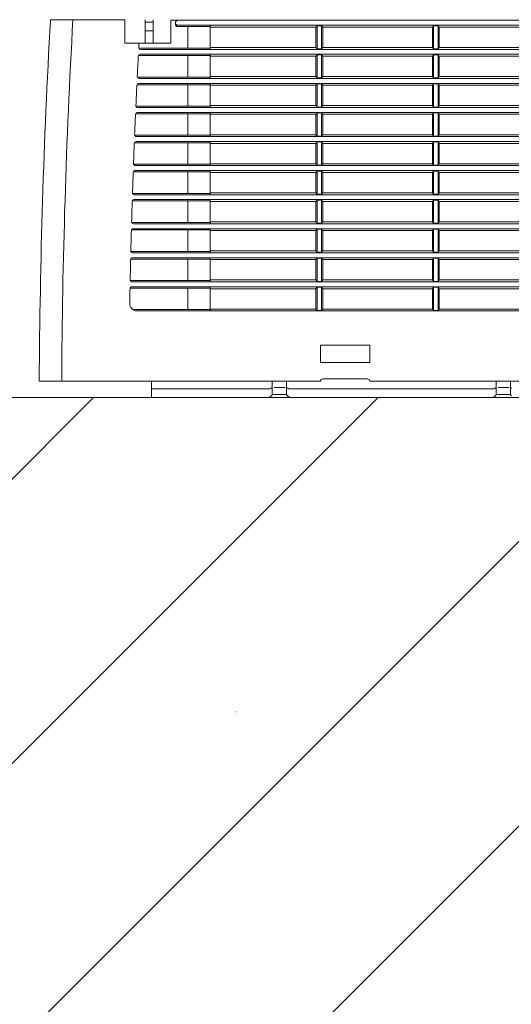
# Model space of a CAD drawing. Header units: millimetres. Extents: x -4612887 to -4536833, y -5457376 to -5415716.
# Tile 5 of 144: x -4602477 to -4602282, y -5454030 to -5453639. Entities that reach past the tile are written whole.
import ezdxf

# ---------------------------------------------------------------- set-up
doc = ezdxf.new("R2010")
doc.units = ezdxf.units.MM
doc.header["$MEASUREMENT"] = 0
doc.linetypes.add('Kropki i Kreski', pattern=[670.277762, 352.777767, -176.388884, 0, -141.111112])
for name, color, linetype, lineweight in [('is_KT-urzadzenia', 104, 'Continuous', 30), ('Osie', 8, 'Continuous', 18), ('Ściany zewnętrzne', 255, 'Continuous', 18)]:
    doc.layers.add(name, color=color, linetype=linetype, lineweight=lineweight)

msp = doc.modelspace()

# ---------------------------------------------------------------- hatches: boundary and pattern name
at = {"layer": 'Ściany zewnętrzne', "linetype": 'Continuous'}
h = msp.add_hatch(dxfattribs=at)
h.set_pattern_fill('BLOCZKI_CERAMICZNE', color=8, style=0, pattern_type=2)
h.set_pattern_definition([(45, (-4559356.9, -5416807.61), (-56.56854, 56.56854), [])])
h.paths.add_polyline_path([(-4599275.69, -5453789.1), (-4603450.69, -5453789.1), (-4603450.69, -5454039.1), (-4599275.69, -5454039.1)])

# ---------------------------------------------------------------- linework, layer by layer
at = {"layer": 'is_KT-urzadzenia', "linetype": 'Continuous', "lineweight": 9}
for p, q in [((-4602464.7, -5453638.91), (-4602435.32, -5453638.91)), ((-4602435.32, -5453638.91), (-4602435.32, -5453648.29)), ((-4602427.3, -5453638.91), (-4602427.3, -5453648.29)), ((-4602427.3, -5453639.9), (-4602424.18, -5453639.9)), ((-4602424.18, -5453638.91), (-4602424.18, -5453648.29)), ((-4602417.06, -5453639.16), (-4601524.02, -5453639.16)), ((-4602417.06, -5453639.16), (-4602417.06, -5453648.29)), ((-4602415.28, -5453640.14), (-4602415.28, -5453640.69)), ((-4602414.39, -5453641.13), (-4601526.69, -5453641.13)), ((-4602414.39, -5453641.64), (-4602401.47, -5453641.64)), ((-4602410.38, -5453641.64), (-4602410.38, -5453650.2)), ((-4602401.47, -5453641.13), (-4602401.47, -5453650.71)), ((-4602401.47, -5453641.87), (-4602359.38, -5453641.87)), ((-4602359.38, -5453641.87), (-4602358.93, -5453641.32)), ((-4602359.38, -5453641.87), (-4602359.38, -5453649.97)), ((-4602358.93, -5453641.32), (-4602358.93, -5453650.52)), ((-4602358.93, -5453641.32), (-4602357.15, -5453641.32)), ((-4602357.15, -5453641.32), (-4602356.71, -5453641.87)), ((-4602357.15, -5453641.32), (-4602357.15, -5453650.52)), ((-4602356.71, -5453641.87), (-4602313.06, -5453641.87)), ((-4602356.71, -5453649.97), (-4602356.71, -5453641.87)), ((-4602313.06, -5453641.87), (-4602312.61, -5453641.32)), ((-4602313.06, -5453641.87), (-4602313.06, -5453649.97)), ((-4602312.61, -5453641.32), (-4602312.61, -5453650.52)), ((-4602312.61, -5453641.32), (-4602310.83, -5453641.32)), ((-4602310.83, -5453641.32), (-4602310.38, -5453641.87)), ((-4602310.83, -5453641.32), (-4602310.83, -5453650.52)), ((-4602310.38, -5453641.87), (-4602266.73, -5453641.87)), ((-4602310.38, -5453649.97), (-4602310.38, -5453641.87)), ((-4602427.3, -5453643.35), (-4602424.18, -5453643.35)), ((-4602435.32, -5453648.29), (-4602417.06, -5453648.29)), ((-4602430.03, -5453653.19), (-4602401.47, -5453653.19)), ((-4602429.81, -5453650.2), (-4602401.47, -5453650.2)), ((-4602429.33, -5453652.68), (-4601511.75, -5453652.68)), ((-4602429.14, -5453650.71), (-4601511.94, -5453650.71)), ((-4602410.38, -5453653.19), (-4602410.38, -5453661.75)), ((-4602401.47, -5453649.97), (-4602359.38, -5453649.97)), ((-4602401.47, -5453652.68), (-4602401.47, -5453662.26)), ((-4602401.47, -5453653.43), (-4602359.38, -5453653.43)), ((-4602359.38, -5453649.97), (-4602358.93, -5453650.52)), ((-4602359.38, -5453653.43), (-4602358.93, -5453652.87)), ((-4602359.38, -5453653.43), (-4602359.38, -5453661.52)), ((-4602358.93, -5453650.52), (-4602357.15, -5453650.52)), ((-4602358.93, -5453652.87), (-4602358.93, -5453662.08)), ((-4602358.93, -5453652.87), (-4602357.15, -5453652.87)), ((-4602357.15, -5453650.52), (-4602356.71, -5453649.97)), ((-4602357.15, -5453652.87), (-4602356.71, -5453653.43)), ((-4602357.15, -5453652.87), (-4602357.15, -5453662.08)), ((-4602356.71, -5453649.97), (-4602313.06, -5453649.97)), ((-4602356.71, -5453653.43), (-4602313.06, -5453653.43)), ((-4602356.71, -5453661.52), (-4602356.71, -5453653.43)), ((-4602313.06, -5453649.97), (-4602312.61, -5453650.52)), ((-4602313.06, -5453653.43), (-4602312.61, -5453652.87)), ((-4602313.06, -5453653.43), (-4602313.06, -5453661.52)), ((-4602312.61, -5453650.52), (-4602310.83, -5453650.52)), ((-4602312.61, -5453652.87), (-4602312.61, -5453662.08)), ((-4602312.61, -5453652.87), (-4602310.83, -5453652.87)), ((-4602310.83, -5453650.52), (-4602310.38, -5453649.97)), ((-4602310.83, -5453652.87), (-4602310.38, -5453653.43)), ((-4602310.83, -5453652.87), (-4602310.83, -5453662.08)), ((-4602310.38, -5453649.97), (-4602266.73, -5453649.97)), ((-4602310.38, -5453653.43), (-4602266.73, -5453653.43)), ((-4602310.38, -5453661.52), (-4602310.38, -5453653.43)), ((-4602401.47, -5453661.52), (-4602359.38, -5453661.52)), ((-4602359.38, -5453661.52), (-4602358.93, -5453662.08)), ((-4602357.15, -5453662.08), (-4602356.71, -5453661.52)), ((-4602356.71, -5453661.52), (-4602313.06, -5453661.52)), ((-4602313.06, -5453661.52), (-4602312.61, -5453662.08)), ((-4602310.83, -5453662.08), (-4602310.38, -5453661.52)), ((-4602310.38, -5453661.52), (-4602266.73, -5453661.52)), ((-4602430.61, -5453664.75), (-4602401.47, -5453664.75)), ((-4602430.46, -5453661.75), (-4602401.47, -5453661.75)), ((-4602429.9, -5453664.24), (-4601511.17, -5453664.24)), ((-4602429.73, -5453662.26), (-4601511.35, -5453662.26)), ((-4602410.38, -5453664.75), (-4602410.38, -5453673.31)), ((-4602401.47, -5453664.24), (-4602401.47, -5453673.82)), ((-4602401.47, -5453664.98), (-4602359.38, -5453664.98)), ((-4602359.38, -5453664.98), (-4602358.93, -5453664.42)), ((-4602359.38, -5453664.98), (-4602359.38, -5453673.08)), ((-4602358.93, -5453662.08), (-4602357.15, -5453662.08)), ((-4602358.93, -5453664.42), (-4602358.93, -5453673.63)), ((-4602358.93, -5453664.42), (-4602357.15, -5453664.42)), ((-4602357.15, -5453664.42), (-4602357.15, -5453673.63)), ((-4602357.15, -5453664.42), (-4602356.71, -5453664.98)), ((-4602356.71, -5453664.98), (-4602313.06, -5453664.98)), ((-4602356.71, -5453673.08), (-4602356.71, -5453664.98)), ((-4602313.06, -5453664.98), (-4602312.61, -5453664.42)), ((-4602313.06, -5453664.98), (-4602313.06, -5453673.08)), ((-4602312.61, -5453662.08), (-4602310.83, -5453662.08)), ((-4602312.61, -5453664.42), (-4602312.61, -5453673.63)), ((-4602312.61, -5453664.42), (-4602310.83, -5453664.42)), ((-4602310.83, -5453664.42), (-4602310.83, -5453673.63)), ((-4602310.83, -5453664.42), (-4602310.38, -5453664.98)), ((-4602310.38, -5453664.98), (-4602266.73, -5453664.98)), ((-4602310.38, -5453673.08), (-4602310.38, -5453664.98)), ((-4602431, -5453673.31), (-4602401.47, -5453673.31)), ((-4602401.47, -5453673.08), (-4602359.38, -5453673.08)), ((-4602359.38, -5453673.08), (-4602358.93, -5453673.63)), ((-4602357.15, -5453673.63), (-4602356.71, -5453673.08)), ((-4602356.71, -5453673.08), (-4602313.06, -5453673.08)), ((-4602313.06, -5453673.08), (-4602312.61, -5453673.63)), ((-4602310.83, -5453673.63), (-4602310.38, -5453673.08)), ((-4602310.38, -5453673.08), (-4602266.73, -5453673.08)), ((-4602431.14, -5453676.3), (-4602401.47, -5453676.3)), ((-4602430.43, -5453675.79), (-4601510.65, -5453675.79)), ((-4602430.28, -5453673.82), (-4601510.8, -5453673.82)), ((-4602410.38, -5453676.3), (-4602410.38, -5453684.86)), ((-4602401.47, -5453675.79), (-4602401.47, -5453685.37)), ((-4602401.47, -5453676.53), (-4602359.38, -5453676.53)), ((-4602359.38, -5453676.53), (-4602358.93, -5453675.98)), ((-4602359.38, -5453676.53), (-4602359.38, -5453684.63)), ((-4602358.93, -5453673.63), (-4602357.15, -5453673.63)), ((-4602358.93, -5453675.98), (-4602358.93, -5453685.18)), ((-4602358.93, -5453675.98), (-4602357.15, -5453675.98)), ((-4602357.15, -5453675.98), (-4602356.71, -5453676.53)), ((-4602357.15, -5453675.98), (-4602357.15, -5453685.18)), ((-4602356.71, -5453676.53), (-4602313.06, -5453676.53)), ((-4602356.71, -5453684.63), (-4602356.71, -5453676.53)), ((-4602313.06, -5453676.53), (-4602312.61, -5453675.98)), ((-4602313.06, -5453676.53), (-4602313.06, -5453684.63)), ((-4602312.61, -5453673.63), (-4602310.83, -5453673.63)), ((-4602312.61, -5453675.98), (-4602312.61, -5453685.18)), ((-4602312.61, -5453675.98), (-4602310.83, -5453675.98)), ((-4602310.83, -5453675.98), (-4602310.38, -5453676.53)), ((-4602310.83, -5453675.98), (-4602310.83, -5453685.18)), ((-4602310.38, -5453676.53), (-4602266.73, -5453676.53)), ((-4602310.38, -5453684.63), (-4602310.38, -5453676.53)), ((-4602431.5, -5453684.86), (-4602401.47, -5453684.86)), ((-4602401.47, -5453684.63), (-4602359.38, -5453684.63)), ((-4602359.38, -5453684.63), (-4602358.93, -5453685.18)), ((-4602357.15, -5453685.18), (-4602356.71, -5453684.63)), ((-4602356.71, -5453684.63), (-4602313.06, -5453684.63)), ((-4602313.06, -5453684.63), (-4602312.61, -5453685.18)), ((-4602310.83, -5453685.18), (-4602310.38, -5453684.63)), ((-4602310.38, -5453684.63), (-4602266.73, -5453684.63)), ((-4602431.62, -5453687.85), (-4602401.47, -5453687.85)), ((-4602430.92, -5453687.34), (-4601510.16, -5453687.34)), ((-4602430.77, -5453685.37), (-4601510.31, -5453685.37)), ((-4602410.38, -5453687.85), (-4602410.38, -5453696.41)), ((-4602401.47, -5453687.34), (-4602401.47, -5453696.92)), ((-4602401.47, -5453688.08), (-4602359.38, -5453688.08)), ((-4602359.38, -5453688.08), (-4602358.93, -5453687.53)), ((-4602359.38, -5453688.08), (-4602359.38, -5453696.18)), ((-4602358.93, -5453685.18), (-4602357.15, -5453685.18)), ((-4602358.93, -5453687.53), (-4602358.93, -5453696.74)), ((-4602358.93, -5453687.53), (-4602357.15, -5453687.53)), ((-4602357.15, -5453687.53), (-4602357.15, -5453696.74)), ((-4602357.15, -5453687.53), (-4602356.71, -5453688.08)), ((-4602356.71, -5453696.18), (-4602356.71, -5453688.08)), ((-4602356.71, -5453688.08), (-4602313.06, -5453688.08)), ((-4602313.06, -5453688.08), (-4602312.61, -5453687.53)), ((-4602313.06, -5453688.08), (-4602313.06, -5453696.18)), ((-4602312.61, -5453685.18), (-4602310.83, -5453685.18)), ((-4602312.61, -5453687.53), (-4602312.61, -5453696.74)), ((-4602312.61, -5453687.53), (-4602310.83, -5453687.53)), ((-4602310.83, -5453687.53), (-4602310.83, -5453696.74)), ((-4602310.83, -5453687.53), (-4602310.38, -5453688.08)), ((-4602310.38, -5453696.18), (-4602310.38, -5453688.08)), ((-4602310.38, -5453688.08), (-4602266.73, -5453688.08)), ((-4602431.94, -5453696.41), (-4602401.47, -5453696.41)), ((-4602401.47, -5453696.18), (-4602359.38, -5453696.18)), ((-4602359.38, -5453696.18), (-4602358.93, -5453696.74)), ((-4602358.93, -5453696.74), (-4602357.15, -5453696.74)), ((-4602357.15, -5453696.74), (-4602356.71, -5453696.18)), ((-4602356.71, -5453696.18), (-4602313.06, -5453696.18)), ((-4602313.06, -5453696.18), (-4602312.61, -5453696.74)), ((-4602312.61, -5453696.74), (-4602310.83, -5453696.74)), ((-4602310.83, -5453696.74), (-4602310.38, -5453696.18)), ((-4602310.38, -5453696.18), (-4602266.73, -5453696.18)), ((-4602432.05, -5453699.41), (-4602401.47, -5453699.41)), ((-4602431.35, -5453698.9), (-4601509.73, -5453698.9)), ((-4602431.22, -5453696.92), (-4601509.86, -5453696.92)), ((-4602410.38, -5453699.41), (-4602410.38, -5453707.97)), ((-4602401.47, -5453698.9), (-4602401.47, -5453708.48)), ((-4602401.47, -5453699.64), (-4602359.38, -5453699.64)), ((-4602359.38, -5453699.64), (-4602358.93, -5453699.08)), ((-4602359.38, -5453699.64), (-4602359.38, -5453707.73)), ((-4602358.93, -5453699.08), (-4602358.93, -5453708.29)), ((-4602358.93, -5453699.08), (-4602357.15, -5453699.08)), ((-4602357.15, -5453699.08), (-4602356.71, -5453699.64)), ((-4602357.15, -5453699.08), (-4602357.15, -5453708.29)), ((-4602356.71, -5453699.64), (-4602313.06, -5453699.64)), ((-4602356.71, -5453707.73), (-4602356.71, -5453699.64)), ((-4602313.06, -5453699.64), (-4602312.61, -5453699.08)), ((-4602313.06, -5453699.64), (-4602313.06, -5453707.73)), ((-4602312.61, -5453699.08), (-4602312.61, -5453708.29)), ((-4602312.61, -5453699.08), (-4602310.83, -5453699.08)), ((-4602310.83, -5453699.08), (-4602310.38, -5453699.64)), ((-4602310.83, -5453699.08), (-4602310.83, -5453708.29)), ((-4602310.38, -5453699.64), (-4602266.73, -5453699.64)), ((-4602310.38, -5453707.73), (-4602310.38, -5453699.64)), ((-4602432.34, -5453707.97), (-4602401.47, -5453707.97)), ((-4602431.62, -5453708.48), (-4601509.46, -5453708.48)), ((-4602401.47, -5453707.73), (-4602359.38, -5453707.73)), ((-4602359.38, -5453707.73), (-4602358.93, -5453708.29)), ((-4602358.93, -5453708.29), (-4602357.15, -5453708.29)), ((-4602357.15, -5453708.29), (-4602356.71, -5453707.73)), ((-4602356.71, -5453707.73), (-4602313.06, -5453707.73)), ((-4602313.06, -5453707.73), (-4602312.61, -5453708.29)), ((-4602312.61, -5453708.29), (-4602310.83, -5453708.29)), ((-4602310.83, -5453708.29), (-4602310.38, -5453707.73)), ((-4602310.38, -5453707.73), (-4602266.73, -5453707.73)), ((-4602432.44, -5453710.96), (-4602401.47, -5453710.96)), ((-4602431.74, -5453710.45), (-4601509.34, -5453710.45)), ((-4602410.38, -5453710.96), (-4602410.38, -5453719.52)), ((-4602401.47, -5453710.45), (-4602401.47, -5453720.03)), ((-4602401.47, -5453711.19), (-4602359.38, -5453711.19)), ((-4602359.38, -5453711.19), (-4602358.93, -5453710.64)), ((-4602359.38, -5453711.19), (-4602359.38, -5453719.29)), ((-4602358.93, -5453710.64), (-4602358.93, -5453719.84)), ((-4602358.93, -5453710.64), (-4602357.15, -5453710.64)), ((-4602357.15, -5453710.64), (-4602356.71, -5453711.19)), ((-4602357.15, -5453710.64), (-4602357.15, -5453719.84)), ((-4602356.71, -5453711.19), (-4602313.06, -5453711.19)), ((-4602356.71, -5453719.29), (-4602356.71, -5453711.19)), ((-4602313.06, -5453711.19), (-4602312.61, -5453710.64)), ((-4602313.06, -5453711.19), (-4602313.06, -5453719.29)), ((-4602312.61, -5453710.64), (-4602312.61, -5453719.84)), ((-4602312.61, -5453710.64), (-4602310.83, -5453710.64)), ((-4602310.83, -5453710.64), (-4602310.38, -5453711.19)), ((-4602310.83, -5453710.64), (-4602310.83, -5453719.84)), ((-4602310.38, -5453711.19), (-4602266.73, -5453711.19)), ((-4602310.38, -5453719.29), (-4602310.38, -5453711.19)), ((-4602432.7, -5453719.52), (-4602401.47, -5453719.52)), ((-4602431.98, -5453720.03), (-4601509.1, -5453720.03)), ((-4602401.47, -5453719.29), (-4602359.38, -5453719.29)), ((-4602359.38, -5453719.29), (-4602358.93, -5453719.84)), ((-4602358.93, -5453719.84), (-4602357.15, -5453719.84)), ((-4602357.15, -5453719.84), (-4602356.71, -5453719.29)), ((-4602356.71, -5453719.29), (-4602313.06, -5453719.29)), ((-4602313.06, -5453719.29), (-4602312.61, -5453719.84)), ((-4602312.61, -5453719.84), (-4602310.83, -5453719.84)), ((-4602310.83, -5453719.84), (-4602310.38, -5453719.29)), ((-4602310.38, -5453719.29), (-4602266.73, -5453719.29)), ((-4602432.78, -5453722.51), (-4602401.47, -5453722.51)), ((-4602432.07, -5453722), (-4601509.01, -5453722)), ((-4602410.38, -5453722.51), (-4602410.38, -5453731.07)), ((-4602401.47, -5453722), (-4602401.47, -5453731.58)), ((-4602401.47, -5453722.74), (-4602359.38, -5453722.74)), ((-4602359.38, -5453722.74), (-4602358.93, -5453722.19)), ((-4602359.38, -5453722.74), (-4602359.38, -5453730.84)), ((-4602358.93, -5453722.19), (-4602358.93, -5453731.4)), ((-4602358.93, -5453722.19), (-4602357.15, -5453722.19)), ((-4602357.15, -5453722.19), (-4602357.15, -5453731.4)), ((-4602357.15, -5453722.19), (-4602356.71, -5453722.74)), ((-4602356.71, -5453722.74), (-4602313.06, -5453722.74)), ((-4602356.71, -5453730.84), (-4602356.71, -5453722.74)), ((-4602313.06, -5453722.74), (-4602312.61, -5453722.19)), ((-4602313.06, -5453722.74), (-4602313.06, -5453730.84)), ((-4602312.61, -5453722.19), (-4602312.61, -5453731.4)), ((-4602312.61, -5453722.19), (-4602310.83, -5453722.19)), ((-4602310.83, -5453722.19), (-4602310.83, -5453731.4)), ((-4602310.83, -5453722.19), (-4602310.38, -5453722.74)), ((-4602310.38, -5453730.84), (-4602310.38, -5453722.74)), ((-4602310.38, -5453722.74), (-4602266.73, -5453722.74)), ((-4602433, -5453731.07), (-4602401.47, -5453731.07)), ((-4602432.28, -5453731.58), (-4601508.8, -5453731.58)), ((-4602401.47, -5453730.84), (-4602359.38, -5453730.84)), ((-4602359.38, -5453730.84), (-4602358.93, -5453731.4)), ((-4602358.93, -5453731.4), (-4602357.15, -5453731.4)), ((-4602357.15, -5453731.4), (-4602356.71, -5453730.84)), ((-4602356.71, -5453730.84), (-4602313.06, -5453730.84)), ((-4602313.06, -5453730.84), (-4602312.61, -5453731.4)), ((-4602312.61, -5453731.4), (-4602310.83, -5453731.4)), ((-4602310.83, -5453731.4), (-4602310.38, -5453730.84)), ((-4602310.38, -5453730.84), (-4602266.73, -5453730.84)), ((-4602433.07, -5453734.07), (-4602401.47, -5453734.07)), ((-4602432.36, -5453733.56), (-4601508.71, -5453733.56)), ((-4602410.38, -5453734.07), (-4602410.38, -5453742.63)), ((-4602401.47, -5453733.56), (-4602401.47, -5453743.13)), ((-4602401.47, -5453734.3), (-4602359.38, -5453734.3)), ((-4602359.38, -5453734.3), (-4602358.93, -5453733.74)), ((-4602359.38, -5453734.3), (-4602359.38, -5453742.39)), ((-4602358.93, -5453733.74), (-4602358.93, -5453742.95)), ((-4602358.93, -5453733.74), (-4602357.15, -5453733.74)), ((-4602357.15, -5453733.74), (-4602356.71, -5453734.3)), ((-4602357.15, -5453733.74), (-4602357.15, -5453742.95)), ((-4602356.71, -5453734.3), (-4602313.06, -5453734.3)), ((-4602356.71, -5453742.39), (-4602356.71, -5453734.3)), ((-4602313.06, -5453734.3), (-4602312.61, -5453733.74)), ((-4602313.06, -5453734.3), (-4602313.06, -5453742.39)), ((-4602312.61, -5453733.74), (-4602312.61, -5453742.95)), ((-4602312.61, -5453733.74), (-4602310.83, -5453733.74)), ((-4602310.83, -5453733.74), (-4602310.38, -5453734.3)), ((-4602310.83, -5453733.74), (-4602310.83, -5453742.95)), ((-4602310.38, -5453734.3), (-4602266.73, -5453734.3)), ((-4602310.38, -5453742.39), (-4602310.38, -5453734.3)), ((-4602433.26, -5453742.63), (-4602401.47, -5453742.63)), ((-4602432.54, -5453743.13), (-4601508.54, -5453743.13)), ((-4602401.47, -5453742.39), (-4602359.38, -5453742.39)), ((-4602359.38, -5453742.39), (-4602358.93, -5453742.95)), ((-4602358.93, -5453742.95), (-4602357.15, -5453742.95)), ((-4602357.15, -5453742.95), (-4602356.71, -5453742.39)), ((-4602356.71, -5453742.39), (-4602313.06, -5453742.39)), ((-4602313.06, -5453742.39), (-4602312.61, -5453742.95)), ((-4602312.61, -5453742.95), (-4602310.83, -5453742.95)), ((-4602310.83, -5453742.95), (-4602310.38, -5453742.39)), ((-4602310.38, -5453742.39), (-4602266.73, -5453742.39)), ((-4602433.32, -5453745.62), (-4602401.47, -5453745.62)), ((-4602432.61, -5453745.11), (-4601508.47, -5453745.11)), ((-4602410.38, -5453745.62), (-4602410.38, -5453754.18)), ((-4602401.47, -5453745.11), (-4602401.47, -5453754.69)), ((-4602401.47, -5453745.85), (-4602359.38, -5453745.85)), ((-4602359.38, -5453745.85), (-4602358.93, -5453745.29)), ((-4602359.38, -5453745.85), (-4602359.38, -5453753.95)), ((-4602358.93, -5453745.29), (-4602358.93, -5453754.5)), ((-4602358.93, -5453745.29), (-4602357.15, -5453745.29)), ((-4602357.15, -5453745.29), (-4602357.15, -5453754.5)), ((-4602357.15, -5453745.29), (-4602356.71, -5453745.85)), ((-4602356.71, -5453745.85), (-4602313.06, -5453745.85)), ((-4602356.71, -5453753.95), (-4602356.71, -5453745.85)), ((-4602313.06, -5453745.85), (-4602312.61, -5453745.29)), ((-4602313.06, -5453745.85), (-4602313.06, -5453753.95)), ((-4602312.61, -5453745.29), (-4602312.61, -5453754.5)), ((-4602312.61, -5453745.29), (-4602310.83, -5453745.29)), ((-4602310.83, -5453745.29), (-4602310.83, -5453754.5)), ((-4602310.83, -5453745.29), (-4602310.38, -5453745.85)), ((-4602310.38, -5453745.85), (-4602266.73, -5453745.85)), ((-4602310.38, -5453753.95), (-4602310.38, -5453745.85)), ((-4602432.25, -5453754.18), (-4602401.47, -5453754.18)), ((-4602430.75, -5453754.69), (-4601510.33, -5453754.69)), ((-4602401.47, -5453753.95), (-4602359.38, -5453753.95)), ((-4602359.38, -5453753.95), (-4602358.93, -5453754.5)), ((-4602358.93, -5453754.5), (-4602357.15, -5453754.5)), ((-4602357.15, -5453754.5), (-4602356.71, -5453753.95)), ((-4602356.71, -5453753.95), (-4602313.06, -5453753.95)), ((-4602313.06, -5453753.95), (-4602312.61, -5453754.5)), ((-4602312.61, -5453754.5), (-4602310.83, -5453754.5)), ((-4602310.83, -5453754.5), (-4602310.38, -5453753.95)), ((-4602310.38, -5453753.95), (-4602266.73, -5453753.95)), ((-4602338, -5453768.26), (-4602357.6, -5453768.26)), ((-4602357.6, -5453768.26), (-4602357.6, -5453775.18)), ((-4602338, -5453768.26), (-4602338, -5453775.18)), ((-4602338, -5453775.18), (-4602357.6, -5453775.18)), ((-4602357.6, -5453782.68), (-4602469.41, -5453782.68)), ((-4602424.78, -5453782.68), (-4602424.78, -5453789.1)), ((-4602376.77, -5453782.68), (-4602376.77, -5453787.91)), ((-4602371.07, -5453782.68), (-4602371.07, -5453787.91)), ((-4602338.89, -5453781.69), (-4602356.71, -5453781.69)), ((-4602036.46, -5453782.68), (-4602338, -5453782.68)), ((-4602287.69, -5453782.68), (-4602287.69, -5453787.91)), ((-4602281.99, -5453782.68), (-4602281.99, -5453787.91)), ((-4602424.78, -5453785.67), (-4602378.08, -5453785.67)), ((-4602377.29, -5453785.47), (-4602376.77, -5453785.18)), ((-4602376.07, -5453785.18), (-4602371.77, -5453785.18)), ((-4602371.07, -5453785.18), (-4602370.55, -5453785.47)), ((-4602369.76, -5453785.67), (-4602289, -5453785.67)), ((-4602288.2, -5453785.47), (-4602287.69, -5453785.18)), ((-4602286.99, -5453785.18), (-4602282.69, -5453785.18)), ((-4602281.99, -5453785.18), (-4602281.47, -5453785.47)), ((-4602424.78, -5453789.1), (-4602378.49, -5453789.1)), ((-4602377.13, -5453788.39), (-4602377.04, -5453788.27)), ((-4602376.35, -5453787.91), (-4602371.49, -5453787.91)), ((-4602370.71, -5453788.39), (-4602370.8, -5453788.27)), ((-4602369.34, -5453789.1), (-4602289.41, -5453789.1)), ((-4602288.04, -5453788.39), (-4602287.96, -5453788.27)), ((-4602287.27, -5453787.91), (-4602282.4, -5453787.91)), ((-4602281.63, -5453788.39), (-4602281.72, -5453788.27))]:
    msp.add_line(p, q, dxfattribs=at)
at = {"layer": 'is_KT-urzadzenia', "linetype": 'Continuous', "lineweight": 9, "extrusion": (0, 0, -1)}
for centre, major_axis, ratio, start_param, end_param in [((-4600153.35, -5453799), (0, 2567.34), 0.902143, -1.564439, -1.508507), ((-4602464.7, -5453639.21), (0, 0.296), 0.902143, -1.508512, -0.000005), ((-4600153.35, -5453799), (0, 2557.46), 0.902143, -1.564414, -1.508157), ((-4602414.39, -5453640.14), (0, 0.987), 0.902143, 3.141593, 6.283185), ((-4602414.39, -5453640.65), (0, 0.987), 0.902143, 3.141593, 4.712389), ((-4602429.14, -5453649.92), (0, 0.79), 0.902143, 3.141593, 4.771418), ((-4600153.36, -5453799.01), (0, 2527.84), 0.902142, -1.511765, -1.511138), ((-4600153.35, -5453799), (0, 2527.84), 0.902143, -1.516346, -1.513176), ((-4602429.33, -5453653.47), (0, 0.79), 0.902143, -1.513172, 0.000005), ((-4602429.73, -5453661.47), (0, 0.79), 0.902143, 3.14159, 4.766836), ((-4600153.35, -5453799), (0, 2527.84), 0.902143, -1.520925, -1.517756), ((-4602429.9, -5453665.03), (0, 0.79), 0.902143, -1.517754, 0.000001), ((-4602430.28, -5453673.03), (0, 0.79), 0.902143, 3.141595, 4.762264), ((-4600153.35, -5453799), (0, 2527.84), 0.902143, -1.525501, -1.522333), ((-4602430.43, -5453676.58), (0, 0.79), 0.902143, -1.52233, 0.000003), ((-4602430.77, -5453684.58), (0, 0.79), 0.902143, 3.14159, 4.757681), ((-4600153.35, -5453799), (0, 2527.84), 0.902143, -1.530077, -1.526909), ((-4602430.92, -5453688.13), (0, 0.79), 0.902143, -1.526908, 0.000001), ((-4602431.22, -5453696.13), (0, 0.79), 0.902143, 3.141593, 4.753108), ((-4600153.35, -5453799), (0, 2527.84), 0.902143, -1.534653, -1.531486), ((-4602431.35, -5453699.69), (0, 0.79), 0.902143, -1.531487, -0.000002), ((-4602431.62, -5453707.69), (0, 0.79), 0.902143, 3.141598, 4.748538), ((-4600153.35, -5453799), (0, 2527.84), 0.902143, -1.539227, -1.53606), ((-4602431.74, -5453711.24), (0, 0.79), 0.902143, -1.536061, -0.000001), ((-4602431.98, -5453719.24), (0, 0.79), 0.902143, 3.141593, 4.743958), ((-4600153.35, -5453799), (0, 2527.84), 0.902143, -1.543801, -1.540635), ((-4602432.07, -5453722.79), (0, 0.79), 0.902143, -1.540629, 0.000005), ((-4602432.28, -5453730.79), (0, 0.79), 0.902143, 3.141589, 4.739381), ((-4600153.35, -5453799), (0, 2527.84), 0.902143, -1.548373, -1.545207), ((-4602432.36, -5453734.35), (0, 0.79), 0.902143, -1.545212, -0.000004), ((-4602432.54, -5453742.34), (0, 0.79), 0.902143, 3.141594, 4.734813), ((-4600153.35, -5453799), (0, 2527.84), 0.902143, -1.552071, -1.549781), ((-4602432.61, -5453745.9), (0, 0.79), 0.902143, -1.549784, -0.000003), ((-4602430.75, -5453751.72), (0, 2.96), 0.902143, 3.141593, 4.731115), ((-4602356.71, -5453782.68), (0, 0.987), 0.902143, -1.570796, 0), ((-4602338.89, -5453782.68), (0, 0.987), 0.902143, 0, 1.570796), ((-4602378.08, -5453783.7), (0, 1.97), 0.902143, 2.680303, 3.141593), ((-4602369.76, -5453783.7), (0, 1.97), 0.902143, 3.14159, 3.60288), ((-4602289, -5453783.7), (0, 1.97), 0.902143, 2.680303, 3.141593), ((-4602378.49, -5453787.12), (0, 1.97), 0.902143, 2.265537, 3.141595), ((-4602376.35, -5453788.9), (0, 0.987), 0.902143, -0.876063, -0.000005), ((-4602371.49, -5453788.9), (0, 0.987), 0.902143, 0.000005, 0.876063), ((-4602369.34, -5453787.12), (0, 1.97), 0.902143, 3.141593, 4.017651), ((-4602289.41, -5453787.12), (0, 1.97), 0.902143, 2.265537, 3.141595), ((-4602287.27, -5453788.9), (0, 0.987), 0.902143, -0.876063, -0.000005), ((-4602282.4, -5453788.9), (0, 0.987), 0.902143, 0.000005, 0.876063)]:
    msp.add_ellipse(centre, major_axis=major_axis, ratio=ratio, start_param=start_param, end_param=end_param, dxfattribs=at)
at = {"layer": 'Osie', "color": 8, "linetype": 'Kropki i Kreski'}
msp.add_line((-4601191.61, -5453914.1), (-4608179.45, -5453914.1), dxfattribs=at)
at = {"layer": 'Ściany zewnętrzne', "color": 8, "linetype": 'Continuous', "flags": 128}
msp.add_lwpolyline([(-4600450.69, -5453789.1), (-4603450.69, -5453789.1)], dxfattribs=at)

doc.saveas('drawing.dxf')
